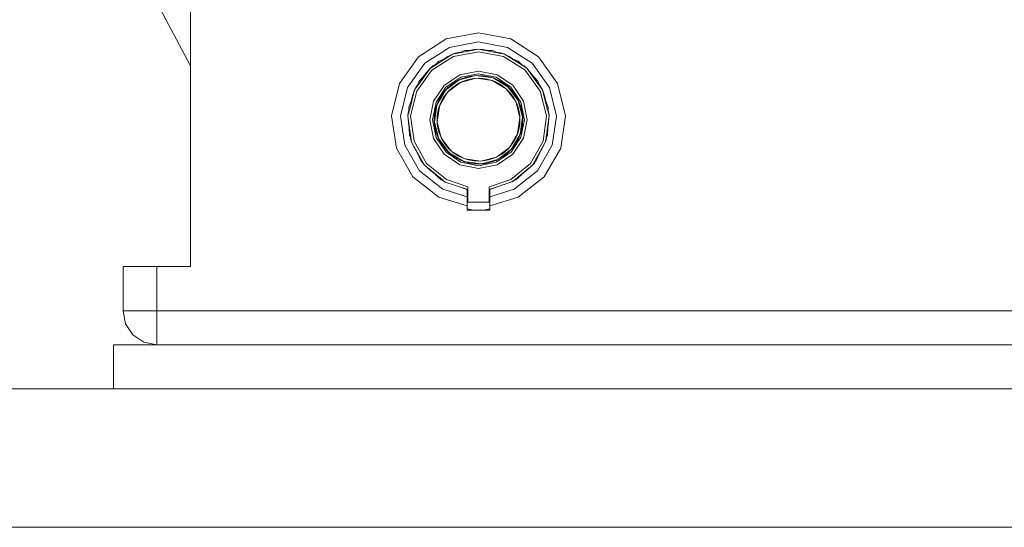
# Model space of a CAD drawing. Header units: millimetres. Extents: x 53056 to 116131, y -669674 to -625124.
# Tile 256 of 256: x 73406 to 73545, y -634520 to -634448. Entities that reach past the tile are written whole.
import ezdxf

# ---------------------------------------------------------------- set-up
doc = ezdxf.new("R2010")
doc.units = ezdxf.units.MM
doc.header["$MEASUREMENT"] = 0
doc.linetypes.add('DGN Style 1', pattern=[536.199087, 0.892178, -535.306909])
doc.layers.add('Side Cradle Tower', color=7, linetype='Continuous', lineweight=0)
doc.layers.add('Side Cradle Tower Platform', color=7, linetype='Continuous', lineweight=0)

# ---------------------------------------------------------------- blocks, each defined once
blk = doc.blocks.new('*U55')
at = {"layer": 'Side Cradle Tower', "color": 7, "linetype": 'Continuous', "lineweight": 0}
for p, q in [((-11305.49, 12898.98), (-10955.9, 12898.98)), ((-11305.49, 12879.44), (-10955.9, 12879.44))]:
    blk.add_line(p, q, dxfattribs=at)
at = {"layer": 'Side Cradle Tower Platform', "color": 7, "linetype": 'Continuous', "lineweight": 0}
for p, q in [((-11163.84, 12944.53), (-11176.79, 12969.03)), ((-11163.84, 12960.25), (-11163.84, 12916.25)), ((-11126.89, 12946.21), (-11127.55, 12945.86)), ((-11126.31, 12946.38), (-11126.89, 12946.21)), ((-11123.21, 12946.92), (-11123.88, 12946.85)), ((-11122.54, 12946.85), (-11123.21, 12946.92)), ((-11120.11, 12946.39), (-11119.53, 12946.22)), ((-11119.53, 12946.22), (-11118.87, 12945.87)), ((-11130.05, 12944.19), (-11130.57, 12943.57)), ((-11129.64, 12944.53), (-11130.05, 12944.19)), ((-11116.37, 12944.2), (-11116.78, 12944.54)), ((-11115.85, 12943.58), (-11116.37, 12944.2)), ((-11120.58, 12943.3), (-11118.35, 12941.81)), ((-11132.02, 12941.56), (-11132.25, 12941.15)), ((-11127.62, 12941.65), (-11127.53, 12941.35)), ((-11119.37, 12942.04), (-11119.41, 12941.81)), ((-11114.17, 12941.17), (-11114.4, 12941.57)), ((-11132.25, 12941.15), (-11132.51, 12940.31)), ((-11113.9, 12940.33), (-11114.17, 12941.17)), ((-11135.46, 12937.52), (-11134.79, 12932.92)), ((-11133.11, 12937.91), (-11133.16, 12937.51)), ((-11133.16, 12937.51), (-11133.08, 12936.57)), ((-11116.98, 12937.31), (-11116.79, 12937.32)), ((-11113.33, 12936.59), (-11113.25, 12937.53)), ((-11113.25, 12937.53), (-11113.3, 12937.93)), ((-11129.62, 12936.58), (-11129.43, 12936.59)), ((-11132.75, 12934.11), (-11132.66, 12933.8)), ((-11132.66, 12933.8), (-11132.2, 12932.89)), ((-11114.2, 12932.91), (-11113.74, 12933.81)), ((-11113.74, 12933.81), (-11113.65, 12934.13)), ((-11130.99, 12930.73), (-11130.83, 12930.53)), ((-11130.83, 12930.53), (-11130.01, 12929.82)), ((-11123.2, 12930.46), (-11125.68, 12930.95)), ((-11125.06, 12931.03), (-11125.12, 12930.84)), ((-11120.58, 12931.05), (-11120.68, 12931.28)), ((-11115.86, 12930.78), (-11118.66, 12928.51)), ((-11115.57, 12930.54), (-11116.39, 12929.83)), ((-11115.41, 12930.74), (-11115.57, 12930.54)), ((-11128.48, 12928.48), (-11128.49, 12928.48)), ((-11128.24, 12928.39), (-11128.48, 12928.48)), ((-11128.08, 12928.26), (-11127.92, 12928.16)), ((-11127.92, 12928.16), (-11124.69, 12927.09)), ((-11121.7, 12927.48), (-11118.66, 12928.51)), ((-11118.47, 12928.17), (-11118.31, 12928.27)), ((-11124.79, 12927.09), (-11125.51, 12927.36)), ((-11124.8, 12927.1), (-11124.79, 12927.09)), ((-11124.79, 12926.07), (-11124.79, 12927.09)), ((-11124.69, 12925.33), (-11124.69, 12927.48)), ((-11121.7, 12927.48), (-11121.7, 12925.33)), ((-11121.69, 12927.1), (-11121.7, 12927.09)), ((-11120.94, 12927.35), (-11121.62, 12927.09)), ((-11121.62, 12926.07), (-11118.18, 12927.17)), ((-11121.61, 12927.1), (-11121.62, 12927.09)), ((-11121.62, 12927.09), (-11121.62, 12926.07)), ((-11124.79, 12924.95), (-11124.79, 12926.07)), ((-11124.79, 12924.95), (-11124.79, 12924.78)), ((-11124.79, 12924.78), (-11124.79, 12924.2)), ((-11124.69, 12925.33), (-11121.7, 12925.33)), ((-11121.62, 12924.95), (-11121.62, 12926.07)), ((-11121.62, 12924.95), (-11121.62, 12924.78)), ((-11121.62, 12924.2), (-11121.62, 12924.78)), ((-11123.9, 12924.2), (-11124.79, 12924.37)), ((-11121.62, 12924.2), (-11124.79, 12924.2)), ((-11121.62, 12924.37), (-11122.49, 12924.2)), ((-11173.37, 12916.25), (-11173.37, 12909.96)), ((-11173.37, 12916.25), (-11173.01, 12916.25)), ((-11168.61, 12916.25), (-11168.61, 12909.96)), ((-11163.84, 12916.25), (-11168.61, 12916.25)), ((-11173.01, 12909.96), (-11173.37, 12909.96)), ((-11173.37, 12909.96), (-11173.01, 12908.14)), ((-11168.61, 12909.96), (-11040.82, 12909.96)), ((-11168.61, 12905.2), (-11168.61, 12905.56))]:
    blk.add_line(p, q, dxfattribs=at)
at = {"layer": 'Side Cradle Tower Platform', "color": 7, "linetype": 'Continuous', "lineweight": 0, "flags": 128}
for points in [[(-11135.46, 12937.52), (-11134.37, 12942.04), (-11131.67, 12945.82), (-11127.77, 12948.34), (-11123.2, 12949.22), (-11118.64, 12948.34), (-11114.73, 12945.82), (-11112.04, 12942.04), (-11110.95, 12937.52), (-11111.61, 12932.92), (-11113.94, 12928.9), (-11117.6, 12926.04), (-11121.62, 12924.78)], [(-11124.79, 12926.07), (-11128.23, 12927.17), (-11131.51, 12929.74), (-11133.59, 12933.34), (-11134.19, 12937.46), (-11133.21, 12941.51), (-11130.8, 12944.91), (-11127.29, 12947.16), (-11123.2, 12947.95), (-11119.11, 12947.16), (-11115.61, 12944.91), (-11113.2, 12941.51), (-11112.22, 12937.46), (-11112.81, 12933.34), (-11114.9, 12929.74), (-11118.18, 12927.17)], [(-11127.92, 12928.16), (-11128.35, 12928.51), (-11130.83, 12930.53), (-11131.2, 12931.19), (-11132.66, 12933.8), (-11132.79, 12934.75), (-11133.16, 12937.51), (-11132.87, 12938.64), (-11132.25, 12941.15), (-11131.45, 12942.26), (-11130.05, 12944.19), (-11128.73, 12945.04), (-11126.89, 12946.21), (-11125.15, 12946.54), (-11123.21, 12946.92), (-11121.27, 12946.55), (-11119.53, 12946.22), (-11117.69, 12945.05), (-11116.37, 12944.2), (-11114.97, 12942.27), (-11114.17, 12941.17), (-11113.54, 12938.66), (-11113.25, 12937.53), (-11113.62, 12934.76), (-11113.74, 12933.81), (-11115.2, 12931.2), (-11115.57, 12930.54), (-11118.05, 12928.52), (-11118.48, 12928.17)], [(-11115.86, 12930.78), (-11114.1, 12933.93), (-11113.63, 12937.51), (-11114.52, 12941), (-11116.63, 12943.93), (-11119.67, 12945.86), (-11123.21, 12946.54), (-11126.75, 12945.86), (-11129.79, 12943.92), (-11131.9, 12940.99), (-11132.78, 12937.49), (-11132.3, 12933.92), (-11130.54, 12930.77), (-11127.74, 12928.5), (-11124.69, 12927.48)], [(-11128.12, 12945.5), (-11127.55, 12945.86), (-11127.55, 12945.86)], [(-11126.32, 12946.38), (-11126.31, 12946.38), (-11125.76, 12946.49)], [(-11125.18, 12946.73), (-11125.18, 12946.73), (-11125.76, 12946.49)], [(-11125.18, 12946.73), (-11125.18, 12946.73), (-11124.49, 12946.73)], [(-11124.49, 12946.73), (-11124.09, 12946.81), (-11123.88, 12946.85), (-11123.88, 12946.85)], [(-11122.55, 12946.85), (-11122.54, 12946.85), (-11121.93, 12946.73)], [(-11121.93, 12946.73), (-11121.23, 12946.73), (-11121.23, 12946.73)], [(-11120.66, 12946.49), (-11121.23, 12946.73), (-11121.24, 12946.73)], [(-11120.66, 12946.49), (-11120.11, 12946.39), (-11120.11, 12946.39)], [(-11118.88, 12945.87), (-11118.87, 12945.87), (-11118.3, 12945.5)], [(-11129.64, 12944.53), (-11129.64, 12944.53), (-11129.21, 12944.8)], [(-11129.21, 12944.8), (-11128.81, 12945.21), (-11128.81, 12945.21)], [(-11128.12, 12945.5), (-11128.81, 12945.21), (-11128.81, 12945.21)], [(-11117.6, 12945.21), (-11117.6, 12945.21), (-11118.3, 12945.5)], [(-11117.6, 12945.21), (-11117.6, 12945.21), (-11117.2, 12944.81)], [(-11117.2, 12944.81), (-11116.78, 12944.54), (-11116.78, 12944.54)], [(-11131.57, 12942.39), (-11131.57, 12942.39), (-11131, 12942.98)], [(-11131, 12942.98), (-11130.57, 12943.57), (-11130.57, 12943.57)], [(-11120.58, 12943.3), (-11123.21, 12943.82), (-11125.84, 12943.29), (-11128.07, 12941.8), (-11129.55, 12939.57), (-11130.07, 12936.94), (-11129.55, 12934.31), (-11128.06, 12932.09), (-11125.83, 12930.6), (-11123.2, 12930.08), (-11120.57, 12930.6), (-11118.34, 12932.09), (-11116.85, 12934.33), (-11116.33, 12936.95), (-11116.86, 12939.58), (-11118.35, 12941.81)], [(-11123.2, 12930.46), (-11120.72, 12930.96), (-11118.61, 12932.36), (-11117.21, 12934.47), (-11116.71, 12936.95), (-11117.21, 12939.44), (-11118.62, 12941.54), (-11120.73, 12942.95), (-11123.21, 12943.44), (-11125.69, 12942.94), (-11127.8, 12941.53), (-11129.2, 12939.43), (-11129.69, 12936.94), (-11129.2, 12934.46), (-11127.79, 12932.36), (-11125.68, 12930.95)], [(-11123.56, 12943.17), (-11125.92, 12942.56), (-11127.86, 12941.1), (-11129.09, 12939), (-11129.43, 12936.59), (-11128.82, 12934.24), (-11127.35, 12932.29), (-11125.26, 12931.06), (-11122.85, 12930.72), (-11120.49, 12931.33), (-11118.55, 12932.8), (-11117.32, 12934.9), (-11116.98, 12937.31), (-11117.59, 12939.66), (-11119.05, 12941.6), (-11121.15, 12942.84), (-11123.56, 12943.17)], [(-11125.75, 12942.22), (-11123.54, 12942.79), (-11121.28, 12942.48), (-11119.31, 12941.32), (-11117.93, 12939.5), (-11117.36, 12937.28), (-11117.68, 12935.02), (-11118.83, 12933.05), (-11120.66, 12931.68), (-11122.87, 12931.1), (-11125.13, 12931.42), (-11127.1, 12932.58), (-11128.48, 12934.4), (-11129.05, 12936.61), (-11128.73, 12938.88), (-11127.57, 12940.84), (-11125.75, 12942.22)], [(-11115.85, 12943.58), (-11115.85, 12943.58), (-11115.41, 12942.98)], [(-11115.41, 12942.98), (-11114.84, 12942.39), (-11114.84, 12942.39)], [(-11132.02, 12941.56), (-11132.02, 12941.56), (-11132, 12941.59), (-11131.76, 12941.92)], [(-11131.57, 12942.4), (-11131.57, 12942.39), (-11131.76, 12941.92)], [(-11114.65, 12941.93), (-11114.84, 12942.39), (-11114.84, 12942.4)], [(-11114.65, 12941.93), (-11114.4, 12941.57), (-11114.4, 12941.57)], [(-11132.7, 12939.55), (-11132.51, 12940.31), (-11132.51, 12940.31)], [(-11113.91, 12940.33), (-11113.9, 12940.33), (-11113.71, 12939.55)], [(-11132.7, 12939.55), (-11133.03, 12938.73), (-11133.03, 12938.73)], [(-11133.02, 12938.28), (-11133.03, 12938.73), (-11133.03, 12938.73)], [(-11113.38, 12938.73), (-11113.38, 12938.73), (-11113.71, 12939.56)], [(-11113.38, 12938.73), (-11113.38, 12938.73), (-11113.39, 12938.29)], [(-11133.11, 12937.91), (-11133.11, 12937.91), (-11133.02, 12938.28)], [(-11113.39, 12938.29), (-11113.3, 12937.93), (-11113.3, 12937.92)], [(-11132.97, 12935.74), (-11133.08, 12936.57), (-11133.08, 12936.57)], [(-11113.33, 12936.59), (-11113.33, 12936.59), (-11113.44, 12935.74)], [(-11132.95, 12934.79), (-11132.95, 12934.79), (-11132.97, 12935.74)], [(-11132.95, 12934.79), (-11132.95, 12934.79), (-11132.79, 12934.43)], [(-11132.75, 12934.11), (-11132.75, 12934.11), (-11132.79, 12934.44)], [(-11113.61, 12934.44), (-11113.65, 12934.13), (-11113.65, 12934.13)], [(-11113.61, 12934.44), (-11113.46, 12934.79), (-11113.46, 12934.79)], [(-11113.44, 12935.75), (-11113.46, 12934.79), (-11113.46, 12934.78)], [(-11124.79, 12924.78), (-11128.81, 12926.04), (-11132.47, 12928.9), (-11134.79, 12932.92)], [(-11131.77, 12932.12), (-11132.2, 12932.89), (-11132.2, 12932.9)], [(-11131.77, 12932.13), (-11131.35, 12931.18), (-11131.35, 12931.18)], [(-11115.06, 12931.18), (-11115.06, 12931.18), (-11114.64, 12932.13)], [(-11114.2, 12932.91), (-11114.2, 12932.91), (-11114.64, 12932.12)], [(-11131.12, 12930.96), (-11131.35, 12931.18), (-11131.35, 12931.19)], [(-11130.99, 12930.73), (-11130.99, 12930.73), (-11131.12, 12930.96)], [(-11115.28, 12930.97), (-11115.41, 12930.74), (-11115.41, 12930.74)], [(-11115.05, 12931.19), (-11115.06, 12931.18), (-11115.29, 12930.97)], [(-11129.29, 12929.24), (-11130.01, 12929.82), (-11130.01, 12929.82)], [(-11128.48, 12928.48), (-11128.48, 12928.48), (-11129.3, 12929.24)], [(-11117.11, 12929.24), (-11117.92, 12928.48), (-11117.93, 12928.48)], [(-11116.38, 12929.84), (-11116.39, 12929.83), (-11117.12, 12929.24)], [(-11128.08, 12928.26), (-11128.08, 12928.26), (-11128.24, 12928.39)], [(-11126.82, 12927.8), (-11126.82, 12927.8), (-11126.83, 12927.8)], [(-11121.7, 12927.09), (-11118.48, 12928.17), (-11118.48, 12928.17)], [(-11119.56, 12927.81), (-11119.57, 12927.81), (-11119.57, 12927.81)], [(-11118.16, 12928.39), (-11118.31, 12928.27), (-11118.31, 12928.27)], [(-11117.92, 12928.48), (-11117.92, 12928.48), (-11118.16, 12928.39)], [(-11168.61, 12916.25), (-11170.43, 12916.25), (-11171.97, 12916.25), (-11173.01, 12916.25)], [(-11173.01, 12909.96), (-11171.97, 12909.96), (-11170.43, 12909.96), (-11168.61, 12909.96)], [(-11168.61, 12909.96), (-11168.61, 12909.96), (-11168.61, 12908.14), (-11168.61, 12906.59), (-11168.61, 12905.56)], [(-11168.61, 12905.2), (-11170.43, 12905.56), (-11171.97, 12906.59), (-11173.01, 12908.14)], [(-11174.71, 12898.98), (-11174.71, 12905.2), (-11024.71, 12905.2), (-11024.71, 12898.98)]]:
    blk.add_lwpolyline(points, dxfattribs=at)
at = {"layer": 'Side Cradle Tower Platform', "color": 7, "linetype": 'Continuous', "lineweight": 0}
blk.add_arc((-11123.2, 12936.95), 6.24, 0, 360, dxfattribs=at)
at = {"layer": 'Side Cradle Tower Platform', "color": 7, "linetype": 'Continuous', "lineweight": 0, "extrusion": (0, 0, -1)}
blk.add_arc((11123.2, 12936.95), 5.85, 0, 360, dxfattribs=at)

msp = doc.modelspace()

# ---------------------------------------------------------------- block references
at = {"color": 7, "linetype": 'DGN Style 1', "lineweight": 0}
msp.add_blockref('*U55', (84593.95, -647399.35), dxfattribs=at)

doc.saveas('drawing.dxf')
